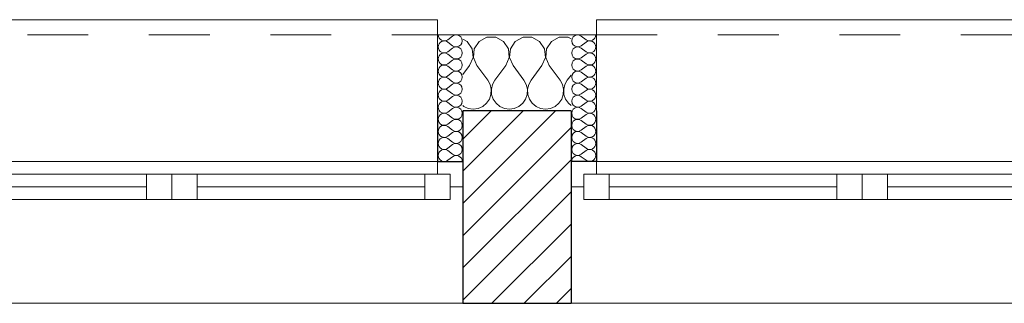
# Model space of a CAD drawing. Header units: millimetres. Extents: x 27262 to 215252, y 16288 to 306312.
# Tile 23 of 76: x 123490 to 124948, y 182133 to 182553. Entities that reach past the tile are written whole.
import ezdxf

# ---------------------------------------------------------------- set-up
doc = ezdxf.new("R2010")
doc.units = ezdxf.units.MM
doc.linetypes.add('Przerywana', pattern=[240, 120, -120])
doc.layers.add('KR_INW', color=252, linetype='Continuous')
doc.layers.add('Okna ArchiCADa', color=252, linetype='Continuous')
for name, color, linetype, lineweight in [('KR_INW_Nr_pióra__101', 252, 'Continuous', 5), ('KR_INW_Nr_pióra__102', 252, 'Continuous', 5), ('KR_INW_Nr_pióra__27', 252, 'Continuous', 25), ('KR_INW_Nr_pióra__47', 252, 'Continuous', 15), ('Okna ArchiCADa_Nr_pióra__1', 252, 'Continuous', 13), ('Okna ArchiCADa_Nr_pióra__27', 252, 'Continuous', 25)]:
    doc.layers.add(name, color=color, linetype=linetype, lineweight=lineweight)

# ---------------------------------------------------------------- blocks, each defined once
blk = doc.blocks.new('*X116')
at = {"layer": 'KR_INW_Nr_pióra__102', "linetype": 'Continuous'}
for p, q in [((185845.5, 121662.7), (185836.7, 121667.4)), ((185855.1, 121648.2), (185845.5, 121662.7)), ((185868.8, 121662.7), (185859.2, 121648.2)), ((185884.2, 121670.9), (185868.8, 121662.7)), ((185901.6, 121670.9), (185884.2, 121670.9)), ((185916.9, 121662.7), (185901.6, 121670.9)), ((185926.5, 121648.2), (185916.9, 121662.7)), ((185940.3, 121662.7), (185930.6, 121648.2)), ((185955.6, 121670.9), (185940.3, 121662.7)), ((185973, 121670.9), (185955.6, 121670.9)), ((185988.3, 121662.7), (185973, 121670.9)), ((185997.9, 121648.2), (185988.3, 121662.7)), ((186011.7, 121662.7), (186002.1, 121648.2)), ((186027, 121670.9), (186011.7, 121662.7)), ((186044.4, 121670.9), (186027, 121670.9)), ((186050.4, 121667.7), (186044.4, 121670.9)), ((185856.7, 121630.9), (185855.1, 121648.2)), ((185859.2, 121648.2), (185857.6, 121630.9)), ((185928.2, 121630.9), (185926.5, 121648.2)), ((185930.6, 121648.2), (185929, 121630.9)), ((185999.6, 121630.9), (185997.9, 121648.2)), ((186002.1, 121648.2), (186000.4, 121630.9)), ((185850, 121614.9), (185856.7, 121630.9)), ((185857.6, 121630.9), (185864.3, 121614.9)), ((185921.4, 121614.9), (185928.2, 121630.9)), ((185929, 121630.9), (185935.7, 121614.9)), ((185992.9, 121614.9), (185999.6, 121630.9)), ((186000.4, 121630.9), (186007.1, 121614.9)), ((185850, 121614.9), (185836.7, 121597.2)), ((185864.3, 121614.9), (185885.7, 121586.3)), ((185921.4, 121614.9), (185900, 121586.3)), ((185935.7, 121614.9), (185957.1, 121586.3)), ((185992.9, 121614.9), (185971.4, 121586.3)), ((186007.1, 121614.9), (186028.6, 121586.3)), ((186050.4, 121596.3), (186042.9, 121586.3)), ((185890.5, 121577.7), (185885.7, 121586.3)), ((185892.7, 121568.1), (185890.5, 121577.7)), ((185895.2, 121577.7), (185893, 121568.1)), ((185900, 121586.3), (185895.2, 121577.7)), ((185961.9, 121577.7), (185957.1, 121586.3)), ((185964.1, 121568.1), (185961.9, 121577.7)), ((185966.7, 121577.7), (185964.4, 121568.1)), ((185971.4, 121586.3), (185966.7, 121577.7)), ((186033.3, 121577.7), (186028.6, 121586.3)), ((186035.6, 121568.1), (186033.3, 121577.7)), ((186038.1, 121577.7), (186035.9, 121568.1)), ((186042.9, 121586.3), (186038.1, 121577.7)), ((185889.1, 121548.9), (185892.2, 121558.2)), ((185892.2, 121558.2), (185892.7, 121568.1)), ((185893, 121568.1), (185893.5, 121558.2)), ((185893.5, 121558.2), (185896.6, 121548.9)), ((185960.5, 121548.9), (185963.7, 121558.2)), ((185963.7, 121558.2), (185964.1, 121568.1)), ((185964.4, 121568.1), (185964.9, 121558.2)), ((185964.9, 121558.2), (185968.1, 121548.9)), ((186031.9, 121548.9), (186035.1, 121558.2)), ((186035.1, 121558.2), (186035.6, 121568.1)), ((186035.9, 121568.1), (186036.3, 121558.2)), ((186036.3, 121558.2), (186039.5, 121548.9)), ((185875.9, 121534.5), (185883.5, 121540.8)), ((185883.5, 121540.8), (185889.1, 121548.9)), ((185896.6, 121548.9), (185902.2, 121540.8)), ((185902.2, 121540.8), (185909.8, 121534.5)), ((185947.3, 121534.5), (185954.9, 121540.8)), ((185954.9, 121540.8), (185960.5, 121548.9)), ((185968.1, 121548.9), (185973.6, 121540.8)), ((185973.6, 121540.8), (185981.2, 121534.5)), ((186018.8, 121534.5), (186026.4, 121540.8)), ((186026.4, 121540.8), (186031.9, 121548.9)), ((186039.5, 121548.9), (186045.1, 121540.8)), ((186045.1, 121540.8), (186050.4, 121536.4)), ((185836.7, 121535.9), (185838.4, 121534.5)), ((185838.4, 121534.5), (185847.4, 121530.5)), ((185847.4, 121530.5), (185857.1, 121529.2)), ((185857.1, 121529.2), (185866.9, 121530.5)), ((185866.9, 121530.5), (185875.9, 121534.5)), ((185909.8, 121534.5), (185918.8, 121530.5)), ((185918.8, 121530.5), (185928.6, 121529.2)), ((185928.6, 121529.2), (185938.3, 121530.5)), ((185938.3, 121530.5), (185947.3, 121534.5)), ((185981.2, 121534.5), (185990.2, 121530.5)), ((185990.2, 121530.5), (186000, 121529.2)), ((186000, 121529.2), (186009.8, 121530.5)), ((186009.8, 121530.5), (186018.8, 121534.5))]:
    blk.add_line(p, q, dxfattribs=at)
blk = doc.blocks.new('*X166')
at = {"layer": 'KR_INW_Nr_pióra__102', "linetype": 'Continuous'}
for p, q in [((186070.6, 121673.2), (186080.1, 121666.1)), ((186070.6, 121654.2), (186080.1, 121661.3)), ((186070.6, 121649.4), (186080.1, 121642.3)), ((186070.6, 121630.4), (186080.1, 121637.5)), ((186070.6, 121625.6), (186080.1, 121618.5)), ((186070.6, 121606.5), (186080.1, 121613.7)), ((186070.6, 121601.8), (186080.1, 121594.6)), ((186070.6, 121582.7), (186080.1, 121589.9)), ((186070.6, 121578), (186080.1, 121570.8)), ((186070.6, 121558.9), (186080.1, 121566.1)), ((186070.6, 121554.2), (186080.1, 121547)), ((186070.6, 121535.1), (186080.1, 121542.3)), ((186070.6, 121530.4), (186080.1, 121523.2)), ((186070.6, 121511.3), (186080.1, 121518.5)), ((186070.6, 121506.5), (186080.1, 121499.4)), ((186070.6, 121487.5), (186080.1, 121494.6)), ((186070.6, 121482.7), (186080.1, 121475.6)), ((186070.6, 121463.7), (186080.1, 121470.8)), ((186070.6, 121458.9), (186080.1, 121451.8)), ((186070.6, 121439.9), (186080.1, 121447)), ((186070.6, 121435.1), (186080.1, 121428))]:
    blk.add_line(p, q, dxfattribs=at)
for centre, start, end in [((186063.5, 121663.7), 53.1301, 306.8699), ((186087.3, 121675.6), 233.1301, 0), ((186087.3, 121651.8), 0, 126.8699), ((186063.5, 121639.9), 53.1301, 306.8699), ((186087.3, 121651.8), 233.1301, 0), ((186087.3, 121628), 0, 126.8699), ((186063.5, 121616.1), 53.1301, 306.8699), ((186087.3, 121628), 233.1301, 0), ((186087.3, 121604.2), 0, 126.8699), ((186063.5, 121592.3), 53.1301, 306.8699), ((186087.3, 121604.2), 233.1301, 0), ((186063.5, 121568.5), 53.1301, 306.8699), ((186087.3, 121580.4), 0, 126.8699), ((186087.3, 121580.4), 233.1301, 0), ((186087.3, 121556.5), 0, 126.8699), ((186063.5, 121544.6), 53.1301, 306.8699), ((186087.3, 121556.5), 233.1301, 0), ((186087.3, 121532.7), 0, 126.8699), ((186063.5, 121520.8), 53.1301, 306.8699), ((186087.3, 121532.7), 233.1301, 0), ((186087.3, 121508.9), 0, 126.8699), ((186063.5, 121497), 53.1301, 306.8699), ((186087.3, 121508.9), 233.1301, 0), ((186063.5, 121473.2), 53.1301, 306.8699), ((186087.3, 121485.1), 0, 126.8699), ((186087.3, 121485.1), 233.1301, 0), ((186063.5, 121449.4), 53.1301, 306.8699), ((186087.3, 121461.3), 0, 126.8699), ((186087.3, 121461.3), 233.1301, 0), ((186087.3, 121437.5), 0, 126.8699), ((186063.5, 121425.6), 53.1301, 180), ((186087.3, 121437.5), 233.1301, 0)]:
    blk.add_arc(centre, 11.9, start, end, dxfattribs=at)
blk = doc.blocks.new('*X169')
at = {"layer": 'KR_INW_Nr_pióra__102', "linetype": 'Continuous'}
for p, q in [((185816.5, 121673.2), (185807, 121666.1)), ((185816.5, 121654.2), (185807, 121661.3)), ((185816.5, 121649.4), (185807, 121642.3)), ((185816.5, 121630.4), (185807, 121637.5)), ((185816.5, 121625.6), (185807, 121618.5)), ((185816.5, 121606.5), (185807, 121613.7)), ((185816.5, 121601.8), (185807, 121594.6)), ((185816.5, 121582.7), (185807, 121589.9)), ((185816.5, 121578), (185807, 121570.8)), ((185816.5, 121558.9), (185807, 121566.1)), ((185816.5, 121554.2), (185807, 121547)), ((185816.5, 121535.1), (185807, 121542.3)), ((185816.5, 121530.4), (185807, 121523.2)), ((185816.5, 121511.3), (185807, 121518.5)), ((185816.5, 121506.5), (185807, 121499.4)), ((185816.5, 121487.5), (185807, 121494.6)), ((185816.5, 121482.7), (185807, 121475.6)), ((185816.5, 121463.7), (185807, 121470.8)), ((185816.5, 121458.9), (185807, 121451.8)), ((185816.5, 121439.9), (185807, 121447)), ((185816.5, 121435.1), (185807, 121428))]:
    blk.add_line(p, q, dxfattribs=at)
for centre, start, end in [((185799.8, 121675.6), 180, 306.8699), ((185823.6, 121663.7), 233.1301, 126.8699), ((185799.8, 121651.8), 53.1301, 180), ((185799.8, 121651.8), 180, 306.8699), ((185799.8, 121628), 53.1301, 180), ((185823.6, 121639.9), 233.1301, 126.8699), ((185799.8, 121628), 180, 306.8699), ((185799.8, 121604.2), 53.1301, 180), ((185823.6, 121616.1), 233.1301, 126.8699), ((185799.8, 121604.2), 180, 306.8699), ((185823.6, 121592.3), 233.1301, 126.8699), ((185799.8, 121580.4), 53.1301, 180), ((185799.8, 121580.4), 180, 306.8699), ((185823.6, 121568.5), 233.1301, 126.8699), ((185799.8, 121556.5), 53.1301, 180), ((185799.8, 121556.5), 180, 306.8699), ((185799.8, 121532.7), 53.1301, 180), ((185823.6, 121544.6), 233.1301, 126.8699), ((185799.8, 121532.7), 180, 306.8699), ((185799.8, 121508.9), 53.1301, 180), ((185823.6, 121520.8), 233.1301, 126.8699), ((185799.8, 121508.9), 180, 306.8699), ((185823.6, 121497), 233.1301, 126.8699), ((185799.8, 121485.1), 53.1301, 180), ((185799.8, 121485.1), 180, 306.8699), ((185823.6, 121473.2), 233.1301, 126.8699), ((185799.8, 121461.3), 53.1301, 180), ((185799.8, 121461.3), 180, 306.8699), ((185823.6, 121449.4), 233.1301, 126.8699), ((185799.8, 121437.5), 53.1301, 180), ((185799.8, 121437.5), 180, 306.8699), ((185823.6, 121425.6), 0, 126.8699)]:
    blk.add_arc(centre, 11.9, start, end, dxfattribs=at)
blk = doc.blocks.new('Okno dwuskrzydłowe 19_5')
at = {"layer": 'Okna ArchiCADa_Nr_pióra__1', "linetype": 'Continuous'}
for p, q in [((-575, 230), (575, 230)), ((-550, 25), (-500, 25)), ((-550, -25), (-550, 25)), ((-500, 25), (-50, 25)), ((-500, 25), (-500, -25)), ((-500, 25), (-50, 25)), ((-50, -25), (-50, 25)), ((-50, 25), (0, 25)), ((0, 25), (0, -25)), ((0, 25), (50, 25)), ((0, -25), (0, 25)), ((50, 25), (500, 25)), ((50, 25), (50, -25)), ((50, 25), (500, 25)), ((500, -25), (500, 25)), ((500, 25), (550, 25)), ((550, 25), (550, -25)), ((-575, 0), (-550, 0)), ((-550, 0), (-550, -25)), ((-500, 0), (-50, 0)), ((50, 0), (500, 0)), ((550, -25), (550, 0)), ((550, 0), (575, 0)), ((-550, -25), (-525, -25)), ((-500, -25), (-550, -25)), ((-525, -25), (-525, -50)), ((-50, -25), (-500, -25)), ((0, -25), (-50, -25)), ((50, -25), (0, -25)), ((500, -25), (50, -25)), ((550, -25), (500, -25)), ((525, -50), (525, -25)), ((525, -25), (550, -25)), ((-525, -50), (-575, -50)), ((0, -50), (-525, -50)), ((525, -50), (0, -50)), ((575, -50), (525, -50)), ((-525, -300), (-525, -330)), ((525, -330), (525, -300)), ((-525, -330), (525, -330))]:
    blk.add_line(p, q, dxfattribs=at)
at = {"layer": 'Okna ArchiCADa_Nr_pióra__1', "linetype": 'Przerywana'}
blk.add_line((-525, -300), (525, -300), dxfattribs=at)
at = {"layer": 'Okna ArchiCADa_Nr_pióra__27', "linetype": 'Continuous'}
for p, q in [((-575, -50), (-575, 0)), ((575, -50), (575, 0)), ((-525, -50), (-575, -50)), ((525, -50), (575, -50))]:
    blk.add_line(p, q, dxfattribs=at)
blk = doc.blocks.new('Ściana_2', base_point=(179075.1, 121675.6))
at = {"layer": 'KR_INW_Nr_pióra__101', "linetype": 'Continuous'}
h = blk.add_hatch(dxfattribs=at)
h.set_pattern_fill('CEGŁA_LICÓWKA', color=256, style=0, pattern_type=2)
h.set_pattern_definition([(45, (0, 0), (-31.819804, 31.819804), [])])
h.paths.add_polyline_path([(186050.4, 121525.6), (185836.7, 121525.6), (185836.7, 121425.6), (185836.7, 121375.6), (185836.7, 121145.6), (186050.4, 121145.6), (186050.4, 121375.6), (186050.4, 121425.6)])
at = {"layer": 'KR_INW_Nr_pióra__27', "linetype": 'Continuous'}
for p, q in [((185786.7, 121525.6), (185786.7, 121425.6)), ((186050.4, 121525.6), (185836.7, 121525.6)), ((185836.7, 121525.6), (185836.7, 121425.6)), ((186050.4, 121525.6), (186050.4, 121425.6)), ((186100.4, 121525.6), (186100.4, 121425.6)), ((185786.7, 121425.6), (185836.7, 121425.6)), ((185836.7, 121425.6), (185836.7, 121375.6)), ((186100.4, 121425.6), (186050.4, 121425.6)), ((186050.4, 121425.6), (186050.4, 121375.6)), ((185836.7, 121375.6), (185836.7, 121145.6)), ((186050.4, 121375.6), (186050.4, 121145.6))]:
    blk.add_line(p, q, dxfattribs=at)
at = {"layer": 'KR_INW_Nr_pióra__27', "linetype": 'Continuous', "flags": 128}
blk.add_lwpolyline([(185836.7, 121145.6), (186050.4, 121145.6)], dxfattribs=at)
at = {"layer": 'KR_INW_Nr_pióra__47', "linetype": 'Continuous'}
for p, q in [((185836.7, 121675.6), (185786.7, 121675.6)), ((185786.7, 121425.6), (185786.7, 121675.6)), ((185786.7, 121675.6), (185786.7, 121525.6)), ((186050.4, 121675.6), (186100.4, 121675.6)), ((186100.4, 121425.6), (186100.4, 121675.6)), ((186100.4, 121675.6), (186100.4, 121525.6)), ((185836.7, 121425.6), (185786.7, 121425.6)), ((186050.4, 121425.6), (186100.4, 121425.6))]:
    blk.add_line(p, q, dxfattribs=at)
at = {"layer": 'KR_INW_Nr_pióra__47', "linetype": 'Continuous', "flags": 128}
blk.add_lwpolyline([(186050.4, 121675.6), (185836.7, 121675.6)], dxfattribs=at)
at = {"layer": 'KR_INW'}
for name in ['*X169', '*X166', '*X116']:
    blk.add_blockref(name, (0, 0), dxfattribs=at)
at = {"layer": 'Okna ArchiCADa', "color": 21, "linetype": 'Continuous', "lineweight": 13, "true_color": 0xff9955, "xscale": -1, "zscale": 1000, "rotation": 180}
for p in [(185261.7, 121375.6), (186625.4, 121375.6)]:
    blk.add_blockref('Okno dwuskrzydłowe 19_5', p, dxfattribs=at)

msp = doc.modelspace()

# ---------------------------------------------------------------- block references
at = {"layer": 'KR_INW', "color": 252, "xscale": 0.75, "yscale": 0.75, "zscale": 0.75}
msp.add_blockref('Ściana_2', (119074.8, 182530.5), dxfattribs=at)

doc.saveas('drawing.dxf')
